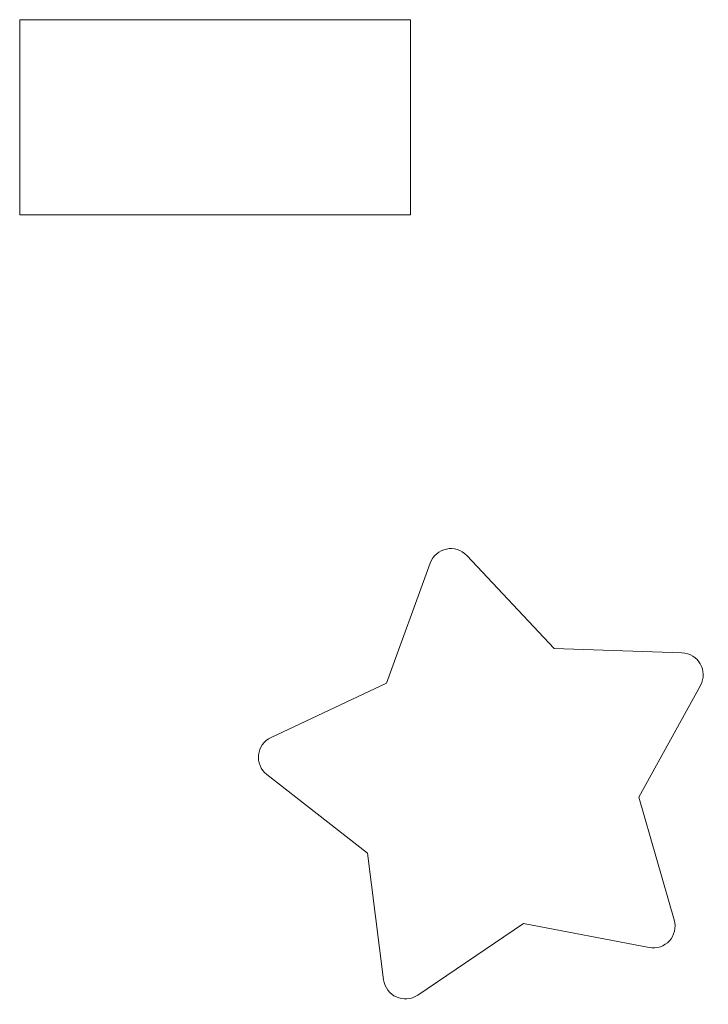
# Model space of a CAD drawing. Header units: millimetres. Extents: x -470 to 529, y -880 to 815.
# Tile 41 of 116: x -371 to -361, y 608 to 623. Entities that reach past the tile are written whole.
import ezdxf

# ---------------------------------------------------------------- set-up
doc = ezdxf.new("R2010")
doc.units = ezdxf.units.MM
doc.header["$MEASUREMENT"] = 0
doc.layers.add('Layer 1', color=7, linetype='Continuous')

msp = doc.modelspace()

# ---------------------------------------------------------------- linework, layer by layer
at = {"layer": 'Layer 1', "lineweight": 9}
for points, knots in [([(-371.4708, 623.3776), (-371.4708, 623.3776), (-365.4708, 623.3776), (-365.4708, 623.3776), (-365.4708, 623.3776), (-365.4708, 623.3776), (-365.4708, 620.3776), (-365.4708, 620.3776), (-365.4708, 620.3776), (-365.4708, 620.3776), (-371.4708, 620.3776), (-371.4708, 620.3776), (-371.4708, 620.3776), (-371.4708, 620.3776), (-371.4708, 623.3776), (-371.4708, 623.3776)], [0, 0, 0, 0, 0.2, 0.2, 0.2, 0.2, 0.4, 0.4, 0.4, 0.4, 0.6, 0.6, 0.6, 0.6, 1, 1, 1, 1]), ([(-363.2617, 613.7136), (-363.2617, 613.7136), (-361.301, 613.6475), (-361.301, 613.6475), (-361.301, 613.6475), (-361.0491, 613.639), (-360.8957, 613.3694), (-361.0171, 613.1484), (-361.0171, 613.1484), (-361.0171, 613.1484), (-361.9624, 611.4295), (-361.9624, 611.4295), (-361.9624, 611.4295), (-361.9624, 611.4295), (-361.4193, 609.5442), (-361.4193, 609.5442), (-361.4193, 609.5442), (-361.3495, 609.302), (-361.5587, 609.0727), (-361.8063, 609.1199), (-361.8063, 609.1199), (-361.8063, 609.1199), (-363.7332, 609.4878), (-363.7332, 609.4878), (-363.7332, 609.4878), (-363.7332, 609.4878), (-365.3582, 608.3888), (-365.3582, 608.3888), (-365.3582, 608.3888), (-365.5668, 608.2477), (-365.8497, 608.3758), (-365.8813, 608.6257), (-365.8813, 608.6257), (-365.8813, 608.6257), (-366.127, 610.572), (-366.127, 610.572), (-366.127, 610.572), (-366.127, 610.572), (-367.6744, 611.7779), (-367.6744, 611.7779), (-367.6744, 611.7779), (-367.873, 611.9327), (-367.8386, 612.2414), (-367.6107, 612.3485), (-367.6107, 612.3485), (-367.6107, 612.3485), (-365.8357, 613.1838), (-365.8357, 613.1838), (-365.8357, 613.1838), (-365.8357, 613.1838), (-365.1668, 615.0279), (-365.1668, 615.0279), (-365.1668, 615.0279), (-365.0809, 615.265), (-364.7769, 615.3273), (-364.6044, 615.1436), (-364.6044, 615.1436), (-364.6044, 615.1436), (-363.2617, 613.7136), (-363.2617, 613.7136)], [0, 0, 0, 0, 0.0625, 0.0625, 0.0625, 0.0625, 0.125, 0.125, 0.125, 0.125, 0.1875, 0.1875, 0.1875, 0.1875, 0.25, 0.25, 0.25, 0.25, 0.3125, 0.3125, 0.3125, 0.3125, 0.375, 0.375, 0.375, 0.375, 0.4375, 0.4375, 0.4375, 0.4375, 0.5, 0.5, 0.5, 0.5, 0.5625, 0.5625, 0.5625, 0.5625, 0.625, 0.625, 0.625, 0.625, 0.6875, 0.6875, 0.6875, 0.6875, 0.75, 0.75, 0.75, 0.75, 0.8125, 0.8125, 0.8125, 0.8125, 0.875, 0.875, 0.875, 0.875, 1, 1, 1, 1])]:
    msp.add_open_spline(points, degree=3, knots=knots, dxfattribs=at)

doc.saveas('drawing.dxf')
